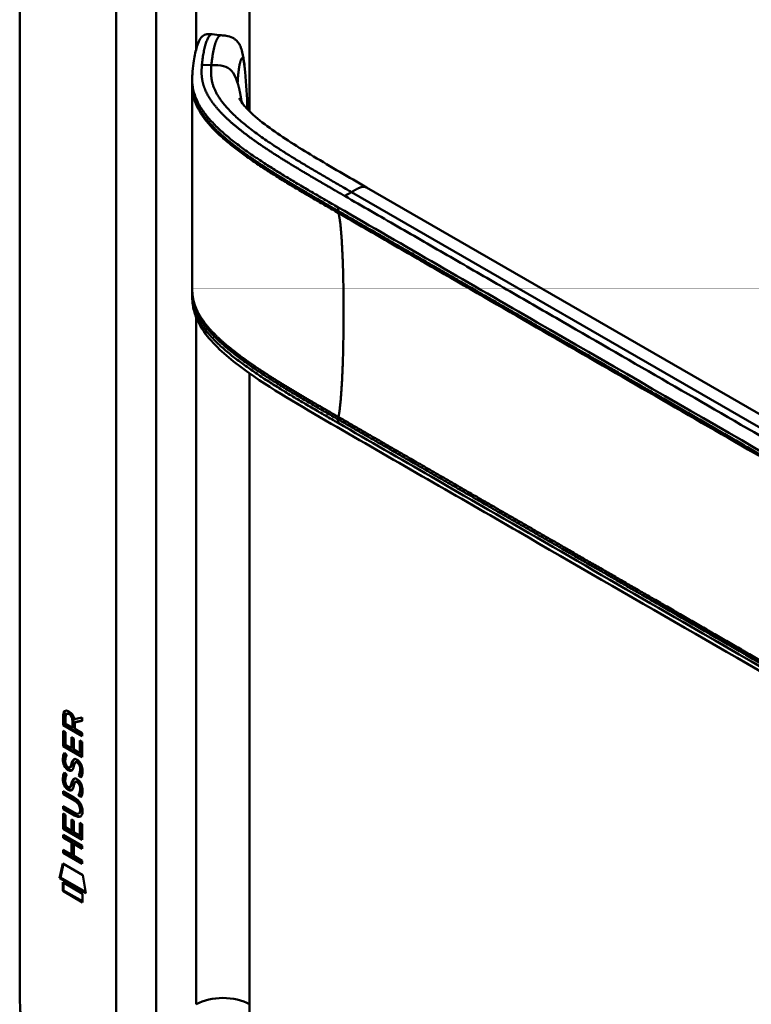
# Model space of a CAD drawing. Header units: millimetres. Extents: x 20 to 833, y 20 to 574.
# Tile 2 of 11: x 164 to 195, y 103 to 144. Entities that reach past the tile are written whole.
import ezdxf

# ---------------------------------------------------------------- set-up
doc = ezdxf.new("R2010")
doc.units = ezdxf.units.MM
doc.header["$LTSCALE"] = 2
doc.layers.add('Sichtbare Kanten(DIN)', color=7, linetype='Continuous', lineweight=50)
doc.layers.add('Sichtbare tangentiale Kanten(DIN)', color=7, linetype='Continuous', lineweight=50)

msp = doc.modelspace()

# ---------------------------------------------------------------- linework, layer by layer
at = {"layer": 'Sichtbare Kanten(DIN)'}
for p, q in [((164.022, 103.596), (164.022, 166.117)), ((171.346, 141.65), (171.346, 141.794)), ((173.722, 138.471), (173.722, 138.471)), ((173.723, 138.704), (173.723, 138.704)), ((210.513, 118.874), (178.745, 137.216)), ((171.346, 132.649), (171.346, 132.788)), ((165.87, 114.381), (165.871, 114.809)), ((165.913, 114.834), (165.871, 114.809)), ((165.913, 114.405), (165.913, 114.834)), ((165.969, 114.738), (165.969, 114.448)), ((166.057, 114.888), (166.014, 114.864)), ((166.257, 114.282), (166.257, 114.572)), ((166.299, 114.306), (166.3, 114.596)), ((166.341, 114.641), (166.679, 114.704)), ((166.679, 114.562), (166.356, 114.502)), ((166.679, 114.579), (166.399, 114.527)), ((166.679, 114.704), (166.679, 114.562)), ((165.913, 114.405), (165.87, 114.381)), ((166.679, 113.913), (165.87, 114.381)), ((165.87, 113.489), (165.87, 114.144)), ((165.87, 114.144), (165.969, 114.087)), ((165.912, 113.514), (165.912, 114.119)), ((166.679, 113.962), (165.913, 114.405)), ((165.969, 114.448), (166.257, 114.282)), ((166.299, 114.306), (166.257, 114.282)), ((166.399, 114.527), (166.356, 114.502)), ((166.356, 114.502), (166.356, 114.224)), ((166.356, 114.224), (166.679, 114.038)), ((165.969, 114.087), (165.968, 113.555)), ((166.221, 113.409), (166.222, 113.882)), ((166.222, 113.882), (166.32, 113.825)), ((166.264, 113.434), (166.264, 113.857)), ((166.32, 113.825), (166.32, 113.352)), ((166.58, 113.202), (166.58, 113.74)), ((166.58, 113.74), (166.679, 113.683)), ((166.622, 113.226), (166.622, 113.715)), ((166.679, 114.038), (166.679, 113.913)), ((165.912, 113.514), (165.87, 113.489)), ((166.678, 113.022), (165.87, 113.489)), ((166.678, 113.071), (165.912, 113.514)), ((165.968, 113.555), (166.221, 113.409)), ((166.264, 113.434), (166.221, 113.409)), ((166.32, 113.352), (166.58, 113.202)), ((166.679, 113.683), (166.678, 113.022)), ((165.918, 113.209), (166.014, 113.121)), ((166.622, 113.226), (166.58, 113.202)), ((165.974, 112.742), (165.976, 112.735)), ((166.198, 112.612), (166.156, 112.588)), ((166.201, 112.614), (166.158, 112.589)), ((166.167, 112.598), (166.17, 112.602)), ((166.21, 112.623), (166.213, 112.626)), ((166.432, 112.831), (166.39, 112.807)), ((166.464, 112.795), (166.46, 112.797)), ((166.506, 112.819), (166.464, 112.795)), ((166.506, 112.819), (166.503, 112.821)), ((165.918, 112.377), (166.013, 112.289)), ((166.56, 112.271), (166.518, 112.246)), ((165.973, 111.91), (165.975, 111.903)), ((166.198, 111.781), (166.155, 111.756)), ((166.2, 111.783), (166.158, 111.758)), ((166.167, 111.767), (166.17, 111.77)), ((166.209, 111.791), (166.212, 111.795)), ((166.432, 112), (166.389, 111.975)), ((166.463, 111.963), (166.46, 111.965)), ((166.505, 111.988), (166.463, 111.963)), ((166.505, 111.988), (166.502, 111.99)), ((165.868, 111.456), (165.868, 111.579)), ((165.868, 111.579), (166.334, 111.31)), ((165.911, 111.481), (165.868, 111.456)), ((166.34, 111.183), (165.868, 111.456)), ((165.911, 111.481), (165.911, 111.555)), ((166.383, 111.208), (165.911, 111.481)), ((166.56, 111.44), (166.517, 111.415)), ((165.868, 110.825), (165.868, 110.948)), ((165.868, 110.948), (166.34, 110.675)), ((165.91, 110.849), (165.868, 110.825)), ((166.333, 110.555), (165.868, 110.825)), ((165.91, 110.849), (165.91, 110.923)), ((166.376, 110.58), (165.91, 110.849)), ((166.589, 110.783), (166.589, 110.786)), ((166.632, 110.808), (166.632, 110.811)), ((165.867, 109.984), (165.868, 110.638)), ((165.868, 110.638), (165.966, 110.581)), ((165.91, 110.008), (165.91, 110.614)), ((165.966, 110.581), (165.966, 110.05)), ((166.219, 109.904), (166.219, 110.376)), ((166.219, 110.376), (166.318, 110.319)), ((166.261, 109.928), (166.262, 110.352)), ((166.577, 110.659), (166.535, 110.634)), ((165.91, 110.008), (165.867, 109.984)), ((166.676, 109.516), (165.867, 109.984)), ((166.676, 109.565), (165.91, 110.008)), ((165.966, 110.05), (166.219, 109.904)), ((166.318, 110.319), (166.317, 109.847)), ((166.577, 109.696), (166.578, 110.234)), ((166.578, 110.234), (166.676, 110.177)), ((166.62, 109.721), (166.62, 110.21)), ((166.676, 110.177), (166.676, 109.516)), ((165.867, 109.602), (165.867, 109.725)), ((165.867, 109.725), (166.675, 109.257)), ((165.909, 109.626), (165.867, 109.602)), ((166.218, 109.399), (165.867, 109.602)), ((165.909, 109.626), (165.909, 109.701)), ((166.261, 109.423), (165.909, 109.626)), ((166.261, 109.928), (166.219, 109.904)), ((166.317, 109.847), (166.577, 109.696)), ((166.62, 109.721), (166.577, 109.696)), ((166.261, 109.423), (166.218, 109.399)), ((166.218, 108.89), (166.218, 109.399)), ((166.26, 108.915), (166.261, 109.423)), ((166.361, 109.365), (166.319, 109.34)), ((166.675, 109.134), (166.319, 109.34)), ((166.319, 109.34), (166.319, 108.832)), ((166.675, 109.183), (166.361, 109.365)), ((166.675, 109.257), (166.675, 109.134)), ((165.866, 108.97), (165.866, 109.093)), ((165.866, 109.093), (166.218, 108.89)), ((165.909, 108.995), (165.866, 108.97)), ((166.675, 108.503), (165.866, 108.97)), ((165.909, 108.995), (165.909, 109.069)), ((166.675, 108.552), (165.909, 108.995)), ((166.26, 108.915), (166.218, 108.89)), ((166.319, 108.832), (166.675, 108.626)), ((165.716, 107.889), (165.846, 108.51)), ((165.758, 107.913), (165.879, 108.491)), ((165.846, 108.51), (166.696, 108.019)), ((166.675, 108.626), (166.675, 108.503)), ((165.758, 107.913), (165.716, 107.889)), ((166.823, 107.248), (165.716, 107.889)), ((166.814, 107.303), (165.758, 107.913)), ((166.696, 108.019), (166.823, 107.248)), ((165.846, 107.348), (165.846, 107.72)), ((165.846, 107.72), (166.693, 107.23)), ((165.888, 107.372), (165.888, 107.696)), ((165.888, 107.372), (165.846, 107.348)), ((166.693, 106.857), (165.846, 107.348)), ((166.693, 106.906), (165.888, 107.372)), ((166.693, 107.23), (166.693, 106.857))]:
    msp.add_line(p, q, dxfattribs=at)
for centre, major_axis, ratio, start_param, end_param in [((165.909, 114.494), (-0.033, -0.522), 0.855294, 1.909162, 2.739969), ((166.303, 114.293), (-0.285, 0.572), 0.301873, 5.854438, 6.827182), ((166.345, 114.318), (-0.285, 0.572), 0.301873, 5.854438, 6.301654), ((166.332, 113.551), (0.278, 0.917), 0.281235, 2.669751, 2.730711), ((166.185, 112.879), (0.059, 0.299), 0.72217, 2.211263, 2.671556), ((166.151, 112.616), (0.0248, 0.0325), 0.583914, 4.30859, 4.616668), ((166.193, 112.64), (0.0248, 0.0325), 0.583914, 4.30859, 4.616668), ((166.277, 112.351), (0.145, 0.462), 0.615043, 5.609575, 6.130963), ((166.319, 112.376), (0.145, 0.462), 0.615043, 5.609575, 6.130963), ((166.355, 112.786), (0.304, 0.982), 0.270347, 2.690551, 2.749692), ((166.186, 112.049), (0.062, 0.301), 0.723088, 2.219923, 2.677754), ((166.15, 111.784), (0.0248, 0.0325), 0.583914, 4.30859, 4.616668), ((166.192, 111.809), (0.0248, 0.0325), 0.583914, 4.30859, 4.616668), ((166.277, 111.521), (0.145, 0.462), 0.615351, 5.608827, 6.13052), ((166.319, 111.545), (0.145, 0.462), 0.615351, 5.608827, 6.13052), ((165.253, 110.408), (1.39, 0.562), 0.642557, 6.029314, 6.747778), ((159.961, 121.088), (6.576, -10.453), 0.079405, 6.133619, 6.408552), ((160.004, 121.113), (6.576, -10.453), 0.079405, 6.280171, 6.408552), ((165.254, 112.708), (1.354, -2.201), 0.216413, 5.902022, 6.620361), ((165.296, 112.732), (1.354, -2.201), 0.216413, 5.902022, 6.233391)]:
    msp.add_ellipse(centre, major_axis=major_axis, ratio=ratio, start_param=start_param, end_param=end_param, dxfattribs=at)
for points, knots in [([(171.346, 141.8), (171.346, 141.801), (171.346, 141.803), (171.346, 141.807), (171.346, 141.809), (171.346, 141.814), (171.346, 141.817), (171.346, 141.824), (171.346, 141.828), (171.346, 141.839), (171.346, 141.845), (171.346, 141.864), (171.346, 141.876), (171.347, 141.915), (171.348, 141.94), (171.351, 142.027), (171.355, 142.085), (171.371, 142.298), (171.389, 142.446), (171.444, 142.812), (171.489, 143.02), (171.61, 143.395), (171.672, 143.558), (171.847, 143.68), (171.88, 143.697), (171.951, 143.717), (171.982, 143.722), (172.036, 143.725), (172.055, 143.725), (172.101, 143.724), (172.129, 143.722), (172.171, 143.717), (172.184, 143.716), (172.198, 143.715)], [0, 0, 0, 0, 0.001569, 0.001569, 0.003147, 0.003147, 0.005201, 0.005201, 0.008328, 0.008328, 0.01379, 0.01379, 0.024705, 0.024705, 0.049763, 0.049763, 0.11504, 0.11504, 0.298469, 0.298469, 0.573964, 0.573964, 0.877184, 0.877184, 0.934523, 0.934523, 0.968928, 0.968928, 0.984706, 0.984706, 1.005854, 1.005854, 1.016125, 1.016125, 1.016125, 1.016125]), ([(172.58, 143.673), (172.649, 143.667), (172.721, 143.66), (172.885, 143.632), (172.979, 143.606), (173.101, 143.544), (173.138, 143.521), (173.22, 143.457), (173.261, 143.413), (173.333, 143.316), (173.363, 143.262), (173.425, 143.125), (173.45, 143.041), (173.512, 142.789), (173.535, 142.617), (173.569, 142.333), (173.58, 142.227), (173.59, 142.12)], [0, 0, 0, 0, 0.0534376, 0.0534376, 0.1246135, 0.1246135, 0.1574788, 0.1574788, 0.2050781, 0.2050781, 0.2564778, 0.2564778, 0.333476, 0.333476, 0.4828411, 0.4828411, 0.5674864, 0.5674864, 0.5674864, 0.5674864]), ([(173.339, 141.004), (173.339, 141.004), (173.339, 141.003), (173.343, 140.994), (173.353, 140.974), (173.401, 140.889), (173.46, 140.801), (173.621, 140.604), (173.727, 140.491), (174.072, 140.163), (174.344, 139.947), (175.203, 139.32), (175.843, 138.922), (177.232, 138.087), (177.989, 137.652), (178.745, 137.216)], [1.383881, 1.383881, 1.383881, 1.383881, 1.40702, 1.40702, 1.490707, 1.490707, 1.658973, 1.658973, 1.845829, 1.845829, 2.202824, 2.202824, 2.909708, 2.909708, 3.711729, 3.711729, 3.711729, 3.711729]), ([(171.346, 132.799), (171.346, 132.817), (171.346, 132.837), (171.346, 132.871), (171.346, 132.885), (171.346, 132.899)], [0, 0, 0, 0, 0.01672054, 0.01672054, 0.03004235, 0.03004235, 0.03004235, 0.03004235]), ([(213.471, 106.27), (204.043, 111.714), (194.615, 117.157), (182.621, 124.081), (180.054, 125.563), (176.205, 127.786), (174.906, 128.524), (173.157, 129.762), (172.597, 130.208), (171.92, 130.965), (171.719, 131.244), (171.502, 131.702), (171.444, 131.867), (171.386, 132.129), (171.371, 132.22), (171.356, 132.363), (171.352, 132.412), (171.348, 132.49), (171.347, 132.516), (171.346, 132.559), (171.346, 132.574), (171.346, 132.598), (171.346, 132.607), (171.346, 132.62), (171.346, 132.626), (171.346, 132.634), (171.346, 132.636), (171.346, 132.641), (171.346, 132.642), (171.346, 132.645), (171.346, 132.647), (171.346, 132.648)], [0.000012, 0.000012, 0.000012, 0.000012, 10, 10, 12.721815, 12.721815, 14.083382, 14.083382, 14.788117, 14.788117, 15.165559, 15.165559, 15.364309, 15.364309, 15.466235, 15.466235, 15.51796, 15.51796, 15.544267, 15.544267, 15.557804, 15.557804, 15.564928, 15.564928, 15.568801, 15.568801, 15.570957, 15.570957, 15.572137, 15.572137, 15.573377, 15.573377, 15.573377, 15.573377]), ([(166.632, 110.811), (166.632, 110.826), (166.631, 110.842), (166.626, 110.889), (166.62, 110.921), (166.599, 110.982), (166.586, 111.01), (166.552, 111.064), (166.532, 111.089), (166.471, 111.151), (166.425, 111.183), (166.383, 111.208)], [0, 0, 0, 0, 0.0140042, 0.0140042, 0.0408947, 0.0408947, 0.0643904, 0.0643904, 0.0888755, 0.0888755, 0.1341356, 0.1341356, 0.1341356, 0.1341356]), ([(166.589, 110.786), (166.589, 110.801), (166.589, 110.817), (166.584, 110.864), (166.578, 110.896), (166.557, 110.958), (166.544, 110.985), (166.51, 111.039), (166.49, 111.064), (166.428, 111.127), (166.383, 111.159), (166.34, 111.183)], [0, 0, 0, 0, 0.0140042, 0.0140042, 0.0408947, 0.0408947, 0.0643904, 0.0643904, 0.0888755, 0.0888755, 0.1341356, 0.1341356, 0.1341356, 0.1341356]), ([(164.022, 103.596), (164.022, 103.415), (164.022, 103.05), (164.032, 102.582), (164.053, 102.104), (164.083, 101.712), (164.138, 101.21), (164.199, 100.799), (164.297, 100.274), (164.395, 99.845), (164.542, 99.302), (164.68, 98.861), (164.878, 98.306), (165.055, 97.86), (165.302, 97.303), (165.518, 96.859), (165.81, 96.31), (166.06, 95.877), (166.392, 95.347), (166.672, 94.933), (167.038, 94.432), (167.342, 94.044), (167.734, 93.58), (168.055, 93.226), (168.466, 92.806), (168.799, 92.489), (169.221, 92.117), (169.56, 91.838), (169.986, 91.514), (170.326, 91.272), (170.75, 90.99), (171.171, 90.726), (171.504, 90.529), (171.67, 90.433)], [0.0232584, 0.0232584, 0.0232584, 0.0232584, 0.0639556, 0.1046527, 0.1250013, 0.1656984, 0.186047, 0.2267442, 0.2470927, 0.2877899, 0.3081384, 0.3488356, 0.3691842, 0.4098813, 0.4302299, 0.470927, 0.4912756, 0.5319728, 0.5523213, 0.5930185, 0.613367, 0.6540642, 0.6744128, 0.7151099, 0.7354585, 0.7761556, 0.7965042, 0.8372014, 0.8575499, 0.8982471, 0.9185956, 0.9592928, 0.9999899, 0.9999899, 0.9999899, 0.9999899])]:
    msp.add_open_spline(points, degree=3, knots=knots, dxfattribs=at)
for points, degree in [([(172.198, 143.715), (172.324, 143.701), (172.45, 143.687), (172.576, 143.674)], 3), ([(173.59, 142.12), (173.641, 141.591), (173.669, 141.078), (173.689, 140.58)], 3), ([(171.346, 141.549), (171.346, 141.583), (171.346, 141.617), (171.346, 141.65)], 3), ([(171.346, 132.901), (171.349, 135.835), (171.349, 138.771), (171.346, 141.55)], 3), ([(173.689, 140.58), (173.69, 140.564), (173.69, 140.549), (173.691, 140.533)], 3), ([(171.346, 132.899), (171.346, 132.899), (171.346, 132.9), (171.346, 132.9), (171.346, 132.901), (171.346, 132.901)], 5), ([(171.346, 132.648), (171.346, 132.648), (171.346, 132.649), (171.346, 132.649)], 3), ([(165.871, 114.809), (165.875, 114.951), (165.94, 115.064), (166.114, 114.964)], 3), ([(165.913, 114.834), (165.915, 114.902), (165.931, 114.964), (165.967, 114.998)], 3), ([(166.257, 114.572), (166.257, 114.661), (166.233, 114.781), (166.115, 114.849)], 3), ([(166.3, 114.596), (166.3, 114.685), (166.275, 114.806), (166.158, 114.874)], 3), ([(165.883, 112.746), (165.858, 112.839), (165.849, 112.92), (165.861, 113.021)], 3), ([(165.861, 113.021), (165.866, 113.063), (165.878, 113.124), (165.898, 113.169)], 3), ([(165.926, 112.77), (165.9, 112.864), (165.892, 112.945), (165.904, 113.045)], 3), ([(165.898, 113.169), (165.904, 113.182), (165.918, 113.209), (165.918, 113.209)], 3), ([(165.904, 113.045), (165.909, 113.086), (165.92, 113.145), (165.939, 113.19)], 3), ([(165.97, 112.994), (165.952, 112.922), (165.95, 112.85), (165.967, 112.77)], 3), ([(166.014, 113.121), (166.014, 113.12), (165.98, 113.033), (165.97, 112.994)], 3), ([(166.221, 112.742), (166.245, 112.848), (166.274, 112.9), (166.314, 112.932)], 3), ([(166.264, 112.766), (166.285, 112.862), (166.311, 112.914), (166.345, 112.947)], 3), ([(166.314, 112.932), (166.34, 112.953), (166.377, 112.955), (166.428, 112.934)], 3), ([(166.428, 112.934), (166.509, 112.899), (166.589, 112.82), (166.644, 112.685)], 3), ([(166.041, 112.504), (165.978, 112.551), (165.913, 112.636), (165.883, 112.746)], 3), ([(166.084, 112.529), (166.021, 112.576), (165.956, 112.661), (165.926, 112.77)], 3), ([(166.034, 112.632), (166.075, 112.588), (166.129, 112.569), (166.158, 112.589)], 3), ([(166.085, 112.475), (166.057, 112.492), (166.051, 112.497), (166.041, 112.504)], 3), ([(166.128, 112.499), (166.099, 112.516), (166.093, 112.522), (166.084, 112.529)], 3), ([(166.263, 112.491), (166.23, 112.442), (166.175, 112.422), (166.085, 112.475)], 3), ([(166.246, 112.471), (166.216, 112.463), (166.177, 112.47), (166.128, 112.499)], 3), ([(166.17, 112.602), (166.19, 112.626), (166.206, 112.67), (166.221, 112.742)], 3), ([(166.198, 112.612), (166.199, 112.613), (166.2, 112.613), (166.201, 112.614)], 3), ([(166.213, 112.626), (166.232, 112.651), (166.248, 112.695), (166.264, 112.766)], 3), ([(166.317, 112.637), (166.302, 112.568), (166.284, 112.524), (166.263, 112.491)], 3), ([(166.331, 112.694), (166.329, 112.685), (166.317, 112.638), (166.317, 112.637)], 3), ([(166.384, 112.802), (166.364, 112.785), (166.346, 112.75), (166.331, 112.694)], 3), ([(166.46, 112.797), (166.426, 112.816), (166.405, 112.818), (166.384, 112.802)], 3), ([(166.503, 112.821), (166.472, 112.839), (166.451, 112.842), (166.432, 112.831)], 3), ([(166.578, 112.387), (166.598, 112.485), (166.598, 112.575), (166.568, 112.657)], 3), ([(166.621, 112.412), (166.64, 112.509), (166.64, 112.6), (166.61, 112.681)], 3), ([(166.644, 112.685), (166.675, 112.608), (166.69, 112.528), (166.69, 112.44)], 3), ([(165.883, 111.915), (165.857, 112.008), (165.849, 112.089), (165.861, 112.189)], 3), ([(165.861, 112.189), (165.866, 112.232), (165.877, 112.293), (165.898, 112.338)], 3), ([(165.925, 111.939), (165.899, 112.032), (165.891, 112.113), (165.903, 112.214)], 3), ([(165.898, 112.338), (165.903, 112.351), (165.918, 112.377), (165.918, 112.377)], 3), ([(165.903, 112.214), (165.908, 112.255), (165.919, 112.314), (165.938, 112.358)], 3), ([(165.97, 112.163), (165.951, 112.091), (165.95, 112.019), (165.966, 111.938)], 3), ([(166.013, 112.289), (166.013, 112.289), (165.979, 112.202), (165.97, 112.163)], 3), ([(166.221, 111.91), (166.244, 112.017), (166.273, 112.069), (166.313, 112.101)], 3), ([(166.263, 111.935), (166.285, 112.031), (166.31, 112.083), (166.345, 112.115)], 3), ([(166.313, 112.101), (166.34, 112.121), (166.376, 112.124), (166.427, 112.102)], 3), ([(166.427, 112.102), (166.509, 112.068), (166.589, 111.989), (166.643, 111.854)], 3), ([(166.518, 112.246), (166.518, 112.246), (166.562, 112.304), (166.578, 112.387)], 3), ([(166.622, 112.158), (166.616, 112.163), (166.518, 112.246), (166.518, 112.246)], 3), ([(166.56, 112.271), (166.56, 112.271), (166.604, 112.329), (166.621, 112.412)], 3), ([(166.645, 112.199), (166.614, 112.225), (166.56, 112.271), (166.56, 112.271)], 3), ([(166.686, 112.356), (166.677, 112.253), (166.633, 112.171), (166.622, 112.158)], 3), ([(166.69, 112.44), (166.69, 112.412), (166.688, 112.385), (166.686, 112.356)], 3), ([(166.041, 111.673), (165.978, 111.72), (165.913, 111.805), (165.883, 111.915)], 3), ([(166.083, 111.697), (166.02, 111.744), (165.955, 111.829), (165.925, 111.939)], 3), ([(166.033, 111.8), (166.075, 111.757), (166.128, 111.738), (166.158, 111.758)], 3), ([(166.085, 111.643), (166.056, 111.66), (166.05, 111.666), (166.041, 111.673)], 3), ([(166.127, 111.668), (166.099, 111.685), (166.093, 111.69), (166.083, 111.697)], 3), ([(166.262, 111.66), (166.23, 111.61), (166.174, 111.59), (166.085, 111.643)], 3), ([(166.245, 111.639), (166.215, 111.632), (166.176, 111.639), (166.127, 111.668)], 3), ([(166.17, 111.77), (166.189, 111.795), (166.205, 111.839), (166.221, 111.91)], 3), ([(166.198, 111.781), (166.198, 111.781), (166.199, 111.782), (166.2, 111.783)], 3), ([(166.212, 111.795), (166.231, 111.819), (166.248, 111.864), (166.263, 111.935)], 3), ([(166.317, 111.806), (166.301, 111.736), (166.284, 111.692), (166.262, 111.66)], 3), ([(166.33, 111.863), (166.328, 111.854), (166.317, 111.806), (166.317, 111.806)], 3), ([(166.383, 111.971), (166.363, 111.954), (166.346, 111.918), (166.33, 111.863)], 3), ([(166.46, 111.965), (166.425, 111.985), (166.404, 111.987), (166.383, 111.971)], 3), ([(166.502, 111.99), (166.471, 112.008), (166.451, 112.011), (166.432, 112)], 3), ([(166.578, 111.556), (166.597, 111.654), (166.597, 111.744), (166.567, 111.826)], 3), ([(166.62, 111.581), (166.64, 111.678), (166.64, 111.768), (166.61, 111.85)], 3), ([(166.643, 111.854), (166.674, 111.777), (166.69, 111.697), (166.69, 111.609)], 3), ([(166.69, 111.609), (166.69, 111.581), (166.688, 111.554), (166.685, 111.524)], 3), ([(166.517, 111.415), (166.517, 111.415), (166.561, 111.473), (166.578, 111.556)], 3), ([(166.622, 111.326), (166.616, 111.331), (166.517, 111.415), (166.517, 111.415)], 3), ([(166.56, 111.44), (166.56, 111.44), (166.604, 111.497), (166.62, 111.581)], 3), ([(166.644, 111.368), (166.614, 111.394), (166.56, 111.44), (166.56, 111.44)], 3), ([(166.685, 111.524), (166.677, 111.421), (166.632, 111.339), (166.622, 111.326)], 3)]:
    msp.add_open_spline(points, degree=degree, dxfattribs=at)
at = {"layer": 'Sichtbare tangentiale Kanten(DIN)'}
for p, q in [((171.517, 164.402), (171.517, 143.103)), ((173.78, 164.402), (173.78, 140.442)), ((168.123, 101.554), (168.123, 163.422)), ((169.82, 163.422), (169.82, 101.554)), ((172.161, 142.41), (171.757, 142.423)), ((173.708, 138.481), (173.708, 138.481)), ((173.721, 138.705), (173.721, 138.705)), ((173.78, 138.664), (173.78, 138.664)), ((173.78, 138.43), (173.78, 138.43)), ((178.104, 137.015), (177.818, 136.851)), ((178.104, 137.015), (212.287, 117.28)), ((177.538, 136.366), (177.538, 136.216)), ((171.517, 132.065), (171.517, 132.064)), ((171.517, 131.812), (171.517, 131.812)), ((171.517, 131.681), (171.517, 102.534)), ((173.78, 129.662), (173.78, 129.662)), ((173.78, 129.321), (173.78, 102.534)), ((177.538, 127.364), (177.538, 127.214)), ((166.158, 114.874), (166.115, 114.849)), ((166.3, 114.596), (166.257, 114.572)), ((165.904, 113.045), (165.861, 113.021)), ((165.937, 113.191), (165.898, 113.169)), ((166.333, 112.943), (166.314, 112.932)), ((165.926, 112.77), (165.883, 112.746)), ((166.084, 112.529), (166.041, 112.504)), ((166.128, 112.499), (166.085, 112.475)), ((166.21, 112.623), (166.167, 112.598)), ((166.213, 112.626), (166.17, 112.602)), ((166.264, 112.766), (166.221, 112.742)), ((166.503, 112.821), (166.46, 112.797)), ((166.61, 112.681), (166.568, 112.657)), ((165.903, 112.214), (165.861, 112.189)), ((165.936, 112.36), (165.898, 112.338)), ((166.333, 112.112), (166.313, 112.101)), ((166.621, 112.412), (166.578, 112.387)), ((165.925, 111.939), (165.883, 111.915)), ((166.083, 111.697), (166.041, 111.673)), ((166.127, 111.668), (166.085, 111.643)), ((166.209, 111.791), (166.167, 111.767)), ((166.212, 111.795), (166.17, 111.77)), ((166.263, 111.935), (166.221, 111.91)), ((166.502, 111.99), (166.46, 111.965)), ((166.61, 111.85), (166.567, 111.826)), ((166.383, 111.208), (166.34, 111.183)), ((166.62, 111.581), (166.578, 111.556)), ((166.632, 110.811), (166.589, 110.786)), ((166.632, 110.808), (166.589, 110.783)), ((166.376, 110.58), (166.333, 110.555))]:
    msp.add_line(p, q, dxfattribs=at)
for points, degree, knots in [([(171.757, 142.423), (171.761, 142.463), (171.765, 142.503), (171.769, 142.544), (171.774, 142.584), (171.779, 142.625), (171.784, 142.665), (171.795, 142.746), (171.807, 142.825), (171.821, 142.903), (171.835, 142.981), (171.85, 143.057), (171.868, 143.129), (171.885, 143.201), (171.904, 143.269), (171.924, 143.332), (171.944, 143.395), (171.966, 143.452), (171.989, 143.502), (172.012, 143.553), (172.037, 143.596), (172.062, 143.629), (172.087, 143.663), (172.113, 143.688), (172.139, 143.702), (172.159, 143.712), (172.178, 143.717), (172.198, 143.715)], 3, [0, 0, 0, 0, 0.0545224, 0.0545224, 0.0545224, 0.1094403, 0.1094403, 0.1094403, 0.2192761, 0.2192761, 0.2192761, 0.3291119, 0.3291119, 0.3291119, 0.4389477, 0.4389477, 0.4389477, 0.5487835, 0.5487835, 0.5487835, 0.6586193, 0.6586193, 0.6586193, 0.7684551, 0.7684551, 0.7684551, 0.8493921, 0.8493921, 0.8493921, 0.8493921]), ([(173.272, 141.655), (173.279, 141.812), (173.303, 142.114), (173.355, 142.483), (173.429, 142.758), (173.5, 142.726), (173.544, 142.524), (173.571, 142.308), (173.586, 142.16), (173.59, 142.12)], 5, [0, 0, 0, 0, 0, 0, 0.1666667, 0.3333333, 0.5, 0.6666667, 0.7253325, 0.7253325, 0.7253325, 0.7253325, 0.7253325, 0.7253325]), ([(177.818, 136.851), (177.817, 136.851), (177.71, 136.913), (177.496, 137.037), (177.176, 137.221), (176.752, 137.467), (176.227, 137.776), (175.708, 138.085), (175.198, 138.399), (174.697, 138.717), (174.21, 139.041), (173.739, 139.375), (173.291, 139.719), (172.875, 140.074), (172.504, 140.439), (172.187, 140.817), (171.942, 141.207), (171.801, 141.565), (171.742, 141.888), (171.737, 142.132), (171.747, 142.297), (171.753, 142.381), (171.757, 142.423)], 5, [0, 0, 0, 0, 0, 0, 0.001502, 0.189898, 0.378295, 0.566691, 0.755088, 0.943484, 1.131881, 1.320277, 1.508674, 1.697071, 1.885467, 2.073864, 2.26226, 2.450657, 2.639053, 2.82745, 2.921648, 3.016242, 3.016242, 3.016242, 3.016242, 3.016242, 3.016242]), ([(173.271, 141.657), (173.127, 142.126), (172.931, 142.305), (172.676, 142.367), (172.525, 142.403), (172.354, 142.405), (172.161, 142.41)], 3, [0.7543035, 0.7543035, 0.7543035, 0.7543035, 0.9087791, 0.9087791, 0.9087791, 1, 1, 1, 1]), ([(171.346, 141.8), (171.346, 141.76), (171.347, 141.72), (171.349, 141.68), (171.356, 141.536), (171.378, 141.391), (171.418, 141.247), (171.457, 141.104), (171.513, 140.961), (171.584, 140.821), (171.655, 140.681), (171.742, 140.543), (171.84, 140.408), (171.938, 140.273), (172.049, 140.141), (172.168, 140.011), (172.287, 139.882), (172.416, 139.756), (172.551, 139.632), (172.686, 139.507), (172.829, 139.386), (172.976, 139.266), (173.124, 139.146), (173.277, 139.029), (173.433, 138.914), (173.589, 138.798), (173.749, 138.685), (173.911, 138.573), (174.073, 138.462), (174.238, 138.352), (174.404, 138.243), (174.571, 138.135), (174.739, 138.028), (174.909, 137.921), (175.079, 137.815), (175.251, 137.71), (175.424, 137.605), (175.596, 137.501), (175.77, 137.397), (175.945, 137.293), (176.12, 137.19), (176.295, 137.086), (176.471, 136.984), (176.648, 136.881), (176.824, 136.778), (177.002, 136.676), (177.18, 136.572), (177.359, 136.469), (177.538, 136.366)], 3, [0.136841, 0.136841, 0.136841, 0.136841, 0.188962, 0.188962, 0.188962, 0.377359, 0.377359, 0.377359, 0.565755, 0.565755, 0.565755, 0.754152, 0.754152, 0.754152, 0.942549, 0.942549, 0.942549, 1.130945, 1.130945, 1.130945, 1.319342, 1.319342, 1.319342, 1.507738, 1.507738, 1.507738, 1.696135, 1.696135, 1.696135, 1.884531, 1.884531, 1.884531, 2.072928, 2.072928, 2.072928, 2.261324, 2.261324, 2.261324, 2.449721, 2.449721, 2.449721, 2.638118, 2.638118, 2.638118, 2.826514, 2.826514, 2.826514, 3.016411, 3.016411, 3.016411, 3.016411]), ([(177.538, 136.216), (177.431, 136.278), (177.218, 136.401), (176.898, 136.586), (176.471, 136.833), (175.941, 137.145), (175.415, 137.458), (174.897, 137.777), (174.389, 138.1), (173.894, 138.43), (173.417, 138.768), (172.963, 139.117), (172.54, 139.479), (172.157, 139.855), (171.827, 140.247), (171.552, 140.68), (171.41, 141.047), (171.357, 141.335), (171.346, 141.537), (171.346, 141.65)], 5, [0, 0, 0, 0, 0, 0, 0.188639, 0.377647, 0.566655, 0.755663, 0.944671, 1.133679, 1.322688, 1.511696, 1.700704, 1.889712, 2.07872, 2.267728, 2.456736, 2.645744, 2.888525, 2.888525, 2.888525, 2.888525, 2.888525, 2.888525]), ([(171.348, 141.549), (171.349, 141.362), (171.37, 141.173), (171.421, 140.989), (171.462, 140.845), (171.519, 140.703), (171.592, 140.563), (171.664, 140.424), (171.75, 140.288), (171.849, 140.155), (171.947, 140.021), (172.057, 139.891), (172.176, 139.763), (172.295, 139.635), (172.423, 139.51), (172.558, 139.388), (172.693, 139.265), (172.834, 139.145), (172.98, 139.027), (173.127, 138.909), (173.278, 138.793), (173.433, 138.678), (173.589, 138.564), (173.748, 138.451), (173.91, 138.34), (174.072, 138.229), (174.237, 138.119), (174.404, 138.011), (174.571, 137.902), (174.741, 137.794), (174.912, 137.687), (175.083, 137.581), (175.256, 137.475), (175.43, 137.369), (175.604, 137.264), (175.779, 137.16), (175.955, 137.055), (176.131, 136.951), (176.308, 136.848), (176.485, 136.744), (176.662, 136.641), (176.84, 136.538), (177.018, 136.435), (177.195, 136.332), (177.373, 136.229), (177.551, 136.127)], 3, [0.127726, 0.127726, 0.127726, 0.127726, 0.368934, 0.368934, 0.368934, 0.557942, 0.557942, 0.557942, 0.74695, 0.74695, 0.74695, 0.935958, 0.935958, 0.935958, 1.124966, 1.124966, 1.124966, 1.313974, 1.313974, 1.313974, 1.502983, 1.502983, 1.502983, 1.691991, 1.691991, 1.691991, 1.880999, 1.880999, 1.880999, 2.070007, 2.070007, 2.070007, 2.259015, 2.259015, 2.259015, 2.448023, 2.448023, 2.448023, 2.637031, 2.637031, 2.637031, 2.826039, 2.826039, 2.826039, 3.014705, 3.014705, 3.014705, 3.014705]), ([(213.697, 116.136), (213.696, 116.136), (213.693, 116.138), (212.21, 116.995), (210.71, 117.86), (207.716, 119.589), (206.22, 120.452), (203.231, 122.178), (201.738, 123.04), (198.749, 124.766), (197.254, 125.629), (194.263, 127.356), (192.766, 128.22), (189.776, 129.947), (188.282, 130.809), (186.041, 132.103), (185.295, 132.534), (183.801, 133.397), (183.053, 133.828), (181.557, 134.692), (180.808, 135.124), (179.312, 135.988), (178.564, 136.42), (177.818, 136.851)], 3, [0, 0, 0, 0, 0.003774, 0.003774, 1.589417, 1.589417, 3.175061, 3.175061, 4.760704, 4.760704, 6.346347, 6.346347, 7.93199, 7.93199, 9.517633, 9.517633, 10.310454, 10.310454, 11.103276, 11.103276, 11.896097, 11.896097, 12.687417, 12.687417, 12.687417, 12.687417]), ([(177.538, 136.366), (180.353, 134.74), (183.178, 133.109), (185.991, 131.485), (191.77, 128.149), (197.56, 124.806), (203.341, 121.468), (205.203, 120.393), (207.067, 119.317), (208.933, 118.239), (210.434, 117.373), (211.937, 116.505), (213.417, 115.651)], 3, [23.229983, 23.229983, 23.229983, 23.229983, 26.216835, 26.216835, 26.216835, 32.351591, 32.351591, 32.351591, 34.327983, 34.327983, 34.327983, 35.917386, 35.917386, 35.917386, 35.917386]), ([(213.419, 115.5), (213.417, 115.501), (212.527, 116.015), (210.736, 117.049), (208.033, 118.61), (204.447, 120.68), (199.964, 123.269), (195.476, 125.859), (190.993, 128.448), (186.957, 130.778), (183.368, 132.85), (180.677, 134.404), (178.884, 135.439), (177.987, 135.957), (177.538, 136.216)], 5, [20.643738, 20.643738, 20.643738, 20.643738, 20.643738, 20.643738, 20.647429, 22.23307, 23.81871, 25.404351, 26.989992, 28.575633, 30.161274, 31.746914, 32.539735, 33.332924, 33.332924, 33.332924, 33.332924, 33.332924, 33.332924]), ([(177.551, 136.127), (178.298, 135.695), (179.046, 135.263), (180.541, 134.4), (181.288, 133.969), (183.53, 132.674), (185.026, 131.811), (188.016, 130.085), (189.511, 129.222), (192.5, 127.496), (193.995, 126.633), (196.985, 124.906), (198.481, 124.043), (201.471, 122.316), (202.965, 121.454), (205.954, 119.728), (207.449, 118.865), (210.445, 117.135), (211.948, 116.268), (213.43, 115.412)], 3, [3.014705, 3.014705, 3.014705, 3.014705, 3.807868, 3.807868, 4.600688, 4.600688, 6.186329, 6.186329, 7.77197, 7.77197, 9.357611, 9.357611, 10.943251, 10.943251, 12.528892, 12.528892, 14.114533, 14.114533, 15.703149, 15.703149, 15.703149, 15.703149]), ([(177.551, 127.468), (177.446, 127.528), (177.236, 127.65), (176.92, 127.832), (176.5, 128.075), (175.979, 128.381), (175.461, 128.69), (174.951, 129.002), (174.449, 129.32), (173.961, 129.643), (173.489, 129.974), (173.039, 130.315), (172.616, 130.667), (172.152, 131.107), (171.728, 131.613), (171.472, 132.067), (171.366, 132.459), (171.346, 132.766), (171.346, 132.899)], 5, [33.332646, 33.332646, 33.332646, 33.332646, 33.332646, 33.332646, 33.518349, 33.704249, 33.89015, 34.07605, 34.26195, 34.447851, 34.633751, 34.819651, 35.005551, 35.191452, 35.377352, 35.563252, 35.935053, 36.22227, 36.22227, 36.22227, 36.22227, 36.22227, 36.22227]), ([(177.538, 127.214), (177.537, 127.215), (177.535, 127.216), (177.534, 127.217), (177.356, 127.319), (177.179, 127.422), (177.001, 127.524), (176.824, 127.627), (176.647, 127.73), (176.471, 127.832), (176.295, 127.935), (176.119, 128.038), (175.945, 128.142), (175.77, 128.245), (175.596, 128.349), (175.423, 128.454), (175.251, 128.559), (175.079, 128.664), (174.909, 128.77), (174.739, 128.876), (174.571, 128.984), (174.404, 129.092), (174.237, 129.201), (174.073, 129.31), (173.911, 129.422), (173.749, 129.534), (173.589, 129.647), (173.433, 129.762), (173.276, 129.878), (173.124, 129.995), (172.976, 130.115), (172.829, 130.234), (172.686, 130.356), (172.551, 130.48), (172.415, 130.604), (172.287, 130.731), (172.168, 130.86), (172.048, 130.99), (171.938, 131.122), (171.84, 131.257), (171.741, 131.392), (171.655, 131.53), (171.584, 131.67), (171.513, 131.81), (171.457, 131.953), (171.417, 132.096), (171.378, 132.24), (171.356, 132.385), (171.349, 132.529), (171.347, 132.569), (171.346, 132.609), (171.346, 132.648)], 3, [0, 0, 0, 0, 0.001502, 0.001502, 0.001502, 0.189909, 0.189909, 0.189909, 0.378317, 0.378317, 0.378317, 0.566725, 0.566725, 0.566725, 0.755132, 0.755132, 0.755132, 0.94354, 0.94354, 0.94354, 1.131948, 1.131948, 1.131948, 1.320355, 1.320355, 1.320355, 1.508763, 1.508763, 1.508763, 1.697171, 1.697171, 1.697171, 1.885578, 1.885578, 1.885578, 2.073986, 2.073986, 2.073986, 2.262394, 2.262394, 2.262394, 2.450801, 2.450801, 2.450801, 2.639209, 2.639209, 2.639209, 2.827616, 2.827616, 2.827616, 2.879592, 2.879592, 2.879592, 2.879592]), ([(171.347, 132.799), (171.348, 132.578), (171.378, 132.354), (171.45, 132.137), (171.544, 131.855), (171.702, 131.583), (171.904, 131.322), (172.004, 131.191), (172.116, 131.063), (172.235, 130.938), (172.355, 130.813), (172.483, 130.69), (172.617, 130.57), (172.751, 130.45), (172.891, 130.332), (173.036, 130.216), (173.181, 130.1), (173.33, 129.987), (173.484, 129.874), (173.637, 129.762), (173.794, 129.652), (173.953, 129.542), (174.113, 129.433), (174.276, 129.325), (174.44, 129.218), (174.605, 129.111), (174.772, 129.005), (174.941, 128.9), (175.109, 128.795), (175.279, 128.691), (175.45, 128.587), (175.622, 128.483), (175.794, 128.38), (175.967, 128.278), (176.14, 128.175), (176.314, 128.073), (176.489, 127.972), (176.663, 127.87), (176.838, 127.768), (177.013, 127.667), (177.188, 127.566), (177.363, 127.465), (177.538, 127.364)], 3, [0.135511, 0.135511, 0.135511, 0.135511, 0.421632, 0.421632, 0.421632, 0.793433, 0.793433, 0.793433, 0.979333, 0.979333, 0.979333, 1.165233, 1.165233, 1.165233, 1.351134, 1.351134, 1.351134, 1.537034, 1.537034, 1.537034, 1.722934, 1.722934, 1.722934, 1.908834, 1.908834, 1.908834, 2.094735, 2.094735, 2.094735, 2.280635, 2.280635, 2.280635, 2.466535, 2.466535, 2.466535, 2.652435, 2.652435, 2.652435, 2.838336, 2.838336, 2.838336, 3.024121, 3.024121, 3.024121, 3.024121]), ([(177.538, 127.363), (177.538, 127.363), (177.987, 127.104), (178.884, 126.587), (180.677, 125.551), (183.368, 123.998), (186.957, 121.925), (190.992, 119.596), (195.476, 117.007), (199.964, 114.416), (204.449, 111.827), (208.034, 109.756), (210.736, 108.197), (212.528, 107.162), (213.417, 106.649)], 5, [0, 0, 0, 0, 0, 0, 0.000115, 0.792936, 1.585758, 3.171401, 4.757044, 6.342687, 7.92833, 9.513973, 11.099617, 12.688168, 12.688168, 12.688168, 12.688168, 12.688168, 12.688168]), ([(213.417, 106.499), (211.92, 107.364), (210.427, 108.225), (208.933, 109.088), (203.46, 112.248), (197.988, 115.408), (192.51, 118.57), (188.832, 120.694), (185.165, 122.811), (181.485, 124.936), (180.17, 125.695), (178.852, 126.456), (177.538, 127.214)], 3, [0, 0, 0, 0, 1.585642, 1.585642, 1.585642, 7.391542, 7.391542, 7.391542, 11.290432, 11.290432, 11.290432, 12.683632, 12.683632, 12.683632, 12.683632]), ([(213.432, 106.752), (213.43, 106.753), (212.54, 107.266), (210.748, 108.301), (208.046, 109.861), (204.46, 111.932), (199.977, 114.52), (195.489, 117.111), (191.005, 119.7), (186.97, 122.03), (183.381, 124.102), (180.69, 125.655), (178.896, 126.691), (177.999, 127.209), (177.551, 127.468)], 5, [20.643505, 20.643505, 20.643505, 20.643505, 20.643505, 20.643505, 20.647304, 22.232947, 23.81859, 25.404233, 26.989877, 28.57552, 30.161163, 31.746806, 32.539627, 33.332646, 33.332646, 33.332646, 33.332646, 33.332646, 33.332646]), ([(173.78, 102.534), (173.78, 102.457), (173.78, 102.381), (173.78, 102.304), (173.78, 102.257), (173.781, 102.21), (173.781, 102.162), (173.781, 102.139), (173.781, 102.115), (173.781, 102.092), (173.782, 102.045), (173.782, 101.997), (173.783, 101.95), (173.783, 101.925), (173.784, 101.9), (173.784, 101.875), (173.785, 101.849), (173.785, 101.824), (173.786, 101.799), (173.787, 101.748), (173.789, 101.698), (173.791, 101.645), (173.794, 101.543), (173.799, 101.444), (173.805, 101.341), (173.805, 101.338), (173.805, 101.336), (173.805, 101.333), (173.818, 101.124), (173.837, 100.921), (173.864, 100.713), (173.865, 100.71), (173.865, 100.707), (173.865, 100.704), (173.893, 100.494), (173.93, 100.281), (173.977, 100.065), (173.977, 100.063), (173.977, 100.062), (173.978, 100.06), (174.026, 99.84), (174.085, 99.616), (174.155, 99.393), (174.225, 99.168), (174.308, 98.939), (174.401, 98.714), (174.495, 98.487), (174.6, 98.26), (174.715, 98.039), (174.829, 97.818), (174.955, 97.598), (175.088, 97.386), (175.22, 97.175), (175.361, 96.969), (175.508, 96.771), (175.656, 96.574), (175.81, 96.384), (175.968, 96.203), (176.126, 96.023), (176.29, 95.85), (176.456, 95.689), (176.457, 95.688), (176.458, 95.687), (176.459, 95.686), (176.623, 95.526), (176.792, 95.375), (176.961, 95.233), (176.962, 95.232), (176.964, 95.231), (176.966, 95.229), (177.132, 95.09), (177.3, 94.96), (177.47, 94.837), (177.472, 94.835), (177.475, 94.833), (177.477, 94.831), (177.645, 94.71), (177.811, 94.597), (177.986, 94.484), (177.988, 94.483), (177.99, 94.482), (177.992, 94.48), (178.079, 94.425), (178.162, 94.372), (178.247, 94.32), (178.335, 94.266), (178.422, 94.214), (178.509, 94.162), (178.681, 94.06), (178.852, 93.961), (179.023, 93.862)], 3, [0, 0, 0, 0, 0.070602, 0.070602, 0.070602, 0.113735, 0.113735, 0.113735, 0.135301, 0.135301, 0.135301, 0.178433, 0.178433, 0.178433, 0.201293, 0.201293, 0.201293, 0.224154, 0.224154, 0.224154, 0.269874, 0.269874, 0.269874, 0.359119, 0.359119, 0.359119, 0.361315, 0.361315, 0.361315, 0.541668, 0.541668, 0.541668, 0.544386, 0.544386, 0.544386, 0.726184, 0.726184, 0.726184, 0.727511, 0.727511, 0.727511, 0.9126, 0.9126, 0.9126, 1.099465, 1.099465, 1.099465, 1.287442, 1.287442, 1.287442, 1.475853, 1.475853, 1.475853, 1.663652, 1.663652, 1.663652, 1.851123, 1.851123, 1.851123, 2.038532, 2.038532, 2.038532, 2.039616, 2.039616, 2.039616, 2.224742, 2.224742, 2.224742, 2.226392, 2.226392, 2.226392, 2.408543, 2.408543, 2.408543, 2.411353, 2.411353, 2.411353, 2.591416, 2.591416, 2.591416, 2.593579, 2.593579, 2.593579, 2.682838, 2.682838, 2.682838, 2.774621, 2.774621, 2.774621, 2.956127, 2.956127, 2.956127, 2.956127])]:
    msp.add_open_spline(points, degree=degree, knots=knots, dxfattribs=at)
for points, degree in [([(172.58, 143.673), (172.478, 143.684), (172.369, 143.546), (172.27, 143.26), (172.202, 142.855), (172.161, 142.41)], 5), ([(172.161, 142.41), (172.091, 141.665), (172.089, 140.757), (173.613, 139.608), (175.657, 138.428), (178.104, 137.015)], 5), ([(173.44, 140.834), (173.42, 140.976), (173.399, 141.11), (173.376, 141.236), (173.352, 141.353), (173.327, 141.462), (173.3, 141.563), (173.271, 141.655)], 7), ([(173.688, 140.58), (173.688, 140.565), (173.689, 140.549), (173.689, 140.534)], 3), ([(178.104, 137.015), (178.22, 137.083), (178.327, 137.145), (178.426, 137.199), (178.517, 137.241), (178.6, 137.262), (178.676, 137.255), (178.745, 137.216)], 7), ([(177.551, 127.468), (177.725, 128.27), (177.812, 130.567), (177.812, 133.329), (177.725, 135.526), (177.551, 136.127)], 5), ([(173.78, 102.534), (173.155, 102.895), (172.142, 102.895), (171.517, 102.534)], 3)]:
    msp.add_open_spline(points, degree=degree, dxfattribs=at)

doc.saveas('drawing.dxf')
